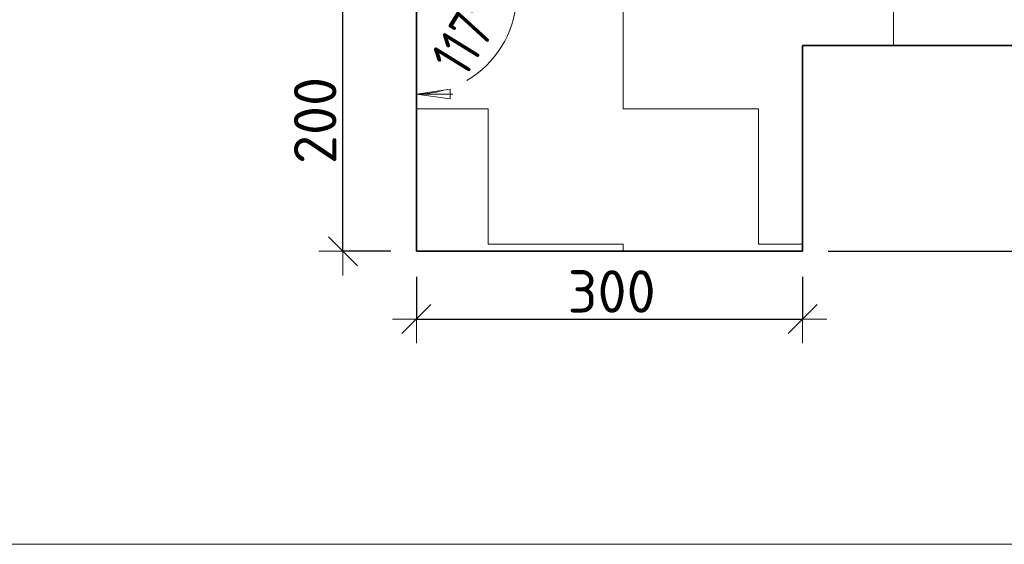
# Model space of a CAD drawing. Header units: metres. Extents: x -38 to 114, y -15 to 21.
# Tile 234 of 244: x 74.291 to 75.056, y 12.472 to 12.879. Entities that reach past the tile are written whole.
import ezdxf

# ---------------------------------------------------------------- set-up
doc = ezdxf.new("R2010")
doc.units = ezdxf.units.M
doc.header["$PDMODE"] = 65
for name, color, linetype, lineweight in [('XR$3$Размерная линия_ общее', 7, 'Continuous', 13), ('XR$4$Размерная линия_ общее', 7, 'Continuous', 13), ('XR$6$Размерная линия_ общее', 7, 'Continuous', 13)]:
    doc.layers.add(name, color=color, linetype=linetype, lineweight=lineweight)
doc.styles.add('ISOCPEUR', font='txt')
doc.dimstyles.new('DIMSTYLE_28', dxfattribs={"dimtxt": 0.033, "dimasz": 0.0375, "dimexe": 0, "dimexo": 0, "dimgap": 0.0165, "dimtad": 2, "dimdec": 0, "dimlfac": 1000, "dimrnd": 5, "dimzin": 12, "dimdsep": 46, "dimtxsty": 'ISOCPEUR', "dimblk1": 'ALL_ML_STRICH', "dimblk2": 'ALL_ML_STRICH', "dimsah": 1, "dimcen": 0, "dimclrd": 7, "dimclre": 256, "dimclrt": 7, "dimadec": 0, "dimazin": 0, "dimtfac": 1, "dimtdec": 0, "dimtix": 1, "dimtmove": 2, "dimatfit": 3, "dimfxl": 0, "dimtzin": 0, "dimlwd": 0, "dimlwe": -3, "dimarcsym": 0})
doc.dimstyles.new('DIMSTYLE_30', dxfattribs={"dimtxt": 0.033, "dimasz": 0.0375, "dimexe": 0, "dimexo": 0, "dimgap": 0.0165, "dimtad": 2, "dimdec": 0, "dimlfac": 1000, "dimrnd": 5, "dimzin": 12, "dimdsep": 46, "dimtxsty": 'ISOCPEUR', "dimblk1": 'ALL_ML_STRICH', "dimblk2": 'ALL_ML_STRICH', "dimsah": 1, "dimcen": 0, "dimclrd": 7, "dimclre": 256, "dimclrt": 7, "dimadec": 0, "dimazin": 0, "dimtfac": 1, "dimtdec": 0, "dimtix": 1, "dimtmove": 2, "dimatfit": 3, "dimfxl": 0, "dimtzin": 0, "dimlwd": 0, "dimlwe": -3, "dimarcsym": 0})
doc.dimstyles.new('DIMSTYLE_8', dxfattribs={"dimtxt": 0.033, "dimasz": 0.0375, "dimexe": 0, "dimexo": 0, "dimgap": 0.0165, "dimtad": 2, "dimdec": 0, "dimlfac": 1000, "dimrnd": 1, "dimzin": 12, "dimdsep": 46, "dimtxsty": 'ISOCPEUR', "dimblk1": 'ALL_ML_STRICH', "dimblk2": 'ALL_ML_STRICH', "dimsah": 1, "dimcen": 0, "dimclrd": 7, "dimclre": 256, "dimclrt": 7, "dimadec": 0, "dimazin": 0, "dimtfac": 1, "dimtdec": 0, "dimtix": 1, "dimtmove": 2, "dimatfit": 3, "dimfxl": 0, "dimtzin": 0, "dimlwd": 0, "dimlwe": -3, "dimarcsym": 0})
pattern_1 = [(0, (0.21, 0.21), (0.105, 0.105), [0.105, -0.105]), (90, (0.21, 0.21), (-0.105, 0.105), [0.105, -0.105])]

# ---------------------------------------------------------------- blocks, each defined once
blk = doc.blocks.new('ALL_ML_STRICH')
at = {"color": 0, "linetype": 'ByBlock', "lineweight": -2}
for p, q in [((0, -0.5), (0, 0.5)), ((-0.3, -0.3), (0.3, 0.3)), ((-1, 0), (0.5, 0))]:
    blk.add_line(p, q, dxfattribs=at)
blk = doc.blocks.new('*D104')
at = {"layer": 'DEFPOINTS', "color": 7, "linetype": 'Continuous', "lineweight": 13, "transparency": 33554687}
for p in [(75.22301, 12.85949), (75.31543, 12.85949), (74.89936, 12.69949)]:
    blk.add_point(p, dxfattribs=at)
at = {"layer": 'XR$3$Размерная линия_ общее', "color": 253, "linetype": 'Continuous', "lineweight": -2, "true_color": 0xa0a0a0, "transparency": 33554687}
for p, q in [((75.24301, 12.85949), (75.31543, 12.85949)), ((74.91936, 12.69949), (75.31543, 12.69949))]:
    blk.add_line(p, q, dxfattribs=at)
at = {"layer": 'XR$3$Размерная линия_ общее', "color": 7, "linetype": 'Continuous', "lineweight": -2, "transparency": 33554687}
blk.add_line((75.31543, 12.85949), (75.31543, 12.69949), dxfattribs=at)
at = {"layer": 'XR$3$Размерная линия_ общее', "color": 7, "linetype": 'Continuous', "lineweight": 13, "transparency": 33554687, "xscale": 0.0375, "yscale": 0.0375, "zscale": 0.0375}
for p, rotation in [((75.31543, 12.85949), 90), ((75.31543, 12.69949), 270)]:
    blk.add_blockref('ALL_ML_STRICH', p, dxfattribs=dict(at, rotation=rotation))
at = {"layer": 'XR$3$Размерная линия_ общее', "color": 7, "linetype": 'Continuous', "lineweight": 13, "transparency": 33554687, "insert": (75.29393, 12.78444), "char_height": 0.033, "width": 0.099, "attachment_point": 5, "rotation": 90, "style": 'ISOCPEUR'}
blk.add_mtext('\\A1;{160}', dxfattribs=at)
blk = doc.blocks.new('*D113')
at = {"layer": 'DEFPOINTS', "color": 7, "linetype": 'Continuous', "lineweight": 13, "transparency": 33554687}
for p in [(74.59936, 12.69949), (74.89936, 12.69949), (74.59936, 12.64675)]:
    blk.add_point(p, dxfattribs=at)
at = {"layer": 'XR$3$Размерная линия_ общее', "color": 253, "linetype": 'Continuous', "lineweight": -2, "true_color": 0xa0a0a0, "transparency": 33554687}
for p, q in [((74.59936, 12.67949), (74.59936, 12.64675)), ((74.89936, 12.67949), (74.89936, 12.64675))]:
    blk.add_line(p, q, dxfattribs=at)
at = {"layer": 'XR$3$Размерная линия_ общее', "color": 7, "linetype": 'Continuous', "lineweight": -2, "transparency": 33554687}
blk.add_line((74.59936, 12.64675), (74.89936, 12.64675), dxfattribs=at)
at = {"layer": 'XR$3$Размерная линия_ общее', "color": 7, "linetype": 'Continuous', "lineweight": 13, "transparency": 33554687, "xscale": 0.0375, "yscale": 0.0375, "zscale": 0.0375, "rotation": 180}
blk.add_blockref('ALL_ML_STRICH', (74.59936, 12.64675), dxfattribs=at)
at = {"layer": 'XR$3$Размерная линия_ общее', "color": 7, "linetype": 'Continuous', "lineweight": 13, "transparency": 33554687, "xscale": 0.0375, "yscale": 0.0375, "zscale": 0.0375}
blk.add_blockref('ALL_ML_STRICH', (74.89936, 12.64675), dxfattribs=at)
at = {"layer": 'XR$3$Размерная линия_ общее', "color": 7, "linetype": 'Continuous', "lineweight": 13, "transparency": 33554687, "insert": (74.75101, 12.66825), "char_height": 0.033, "width": 0.099, "attachment_point": 5, "style": 'ISOCPEUR'}
blk.add_mtext('\\A1;{300}', dxfattribs=at)
blk = doc.blocks.new('*D224')
at = {"layer": 'DEFPOINTS', "color": 7, "linetype": 'Continuous', "lineweight": 13, "transparency": 33554687}
for p in [(74.59936, 12.89949), (74.54217, 12.69949), (74.59936, 12.69949)]:
    blk.add_point(p, dxfattribs=at)
at = {"layer": 'XR$3$Размерная линия_ общее', "color": 253, "linetype": 'Continuous', "lineweight": -2, "true_color": 0xa0a0a0, "transparency": 33554687}
for p, q in [((74.57936, 12.89949), (74.54217, 12.89949)), ((74.57936, 12.69949), (74.54217, 12.69949))]:
    blk.add_line(p, q, dxfattribs=at)
at = {"layer": 'XR$3$Размерная линия_ общее', "color": 7, "linetype": 'Continuous', "lineweight": -2, "transparency": 33554687}
blk.add_line((74.54217, 12.69949), (74.54217, 12.89949), dxfattribs=at)
at = {"layer": 'XR$3$Размерная линия_ общее', "color": 7, "linetype": 'Continuous', "lineweight": 13, "transparency": 33554687, "xscale": 0.0375, "yscale": 0.0375, "zscale": 0.0375}
for p, rotation in [((74.54217, 12.89949), 90), ((74.54217, 12.69949), 270)]:
    blk.add_blockref('ALL_ML_STRICH', p, dxfattribs=dict(at, rotation=rotation))
at = {"layer": 'XR$3$Размерная линия_ общее', "color": 7, "linetype": 'Continuous', "lineweight": 13, "transparency": 33554687, "insert": (74.52067, 12.80114), "char_height": 0.033, "width": 0.099, "attachment_point": 5, "rotation": 90, "style": 'ISOCPEUR'}
blk.add_mtext('\\A1;{200}', dxfattribs=at)
blk = doc.blocks.new('COMPLEX_ANGLEDIM_0')
at = {"color": 7, "linetype": 'Continuous', "lineweight": 13, "transparency": 33554687}
for p, q in [((74.66894, 12.93427), (74.68571, 12.94266)), ((74.66894, 12.93427), (74.65217, 12.92589)), ((74.66894, 12.93427), (74.68403, 12.91247)), ((74.67732, 12.90912), (74.66894, 12.93427)), ((74.66894, 12.93427), (74.68152, 12.90912)), ((74.66894, 12.93427), (74.66894, 12.93427)), ((74.68403, 12.91247), (74.67732, 12.90912)), ((74.59936, 12.82169), (74.59936, 12.84044)), ((74.62561, 12.82544), (74.59936, 12.82169)), ((74.62561, 12.81794), (74.62561, 12.82544)), ((74.59936, 12.82169), (74.62561, 12.81794)), ((74.59936, 12.82169), (74.62749, 12.82169)), ((74.59936, 12.82169), (74.59936, 12.82169)), ((74.59936, 12.82169), (74.59936, 12.80294))]:
    blk.add_line(p, q, dxfattribs=at)
for start, end in [(10.78743, 26.56505), (300.16526, 356.39981), (270, 285.2956)]:
    blk.add_arc((74.59936, 12.89949), 0.07779, start, end, dxfattribs=at)
at = {"color": 7, "linetype": 'Continuous', "lineweight": 13, "transparency": 33554687, "insert": (74.63711, 12.8332), "char_height": 0.033, "width": 0.0889719, "attachment_point": 7, "rotation": 58.28253, "style": 'ISOCPEUR'}
blk.add_mtext('\\W0.79;117%%d', dxfattribs=at)
blk = doc.blocks.new('*D558')
at = {"layer": 'DEFPOINTS', "color": 7, "linetype": 'Continuous', "lineweight": 13, "transparency": 33554687}
for p in [(75.22301, 12.85949), (75.31543, 12.85949), (74.89936, 12.69949)]:
    blk.add_point(p, dxfattribs=at)
at = {"layer": 'XR$4$Размерная линия_ общее', "color": 253, "linetype": 'Continuous', "lineweight": -2, "true_color": 0xa0a0a0, "transparency": 33554687}
for p, q in [((75.24301, 12.85949), (75.31543, 12.85949)), ((74.91936, 12.69949), (75.31543, 12.69949))]:
    blk.add_line(p, q, dxfattribs=at)
at = {"layer": 'XR$4$Размерная линия_ общее', "color": 7, "linetype": 'Continuous', "lineweight": -2, "transparency": 33554687}
blk.add_line((75.31543, 12.85949), (75.31543, 12.69949), dxfattribs=at)
at = {"layer": 'XR$4$Размерная линия_ общее', "color": 7, "linetype": 'Continuous', "lineweight": 13, "transparency": 33554687, "xscale": 0.0375, "yscale": 0.0375, "zscale": 0.0375}
for p, rotation in [((75.31543, 12.85949), 90), ((75.31543, 12.69949), 270)]:
    blk.add_blockref('ALL_ML_STRICH', p, dxfattribs=dict(at, rotation=rotation))
at = {"layer": 'XR$4$Размерная линия_ общее', "color": 7, "linetype": 'Continuous', "lineweight": 13, "transparency": 33554687, "insert": (75.29393, 12.78444), "char_height": 0.033, "width": 0.099, "attachment_point": 5, "rotation": 90, "style": 'ISOCPEUR'}
blk.add_mtext('\\A1;{160}', dxfattribs=at)
blk = doc.blocks.new('*D563')
at = {"layer": 'DEFPOINTS', "color": 7, "linetype": 'Continuous', "lineweight": 13, "transparency": 33554687}
for p in [(74.59936, 12.69949), (74.89936, 12.69949), (74.59936, 12.64675)]:
    blk.add_point(p, dxfattribs=at)
at = {"layer": 'XR$4$Размерная линия_ общее', "color": 253, "linetype": 'Continuous', "lineweight": -2, "true_color": 0xa0a0a0, "transparency": 33554687}
for p, q in [((74.59936, 12.67949), (74.59936, 12.64675)), ((74.89936, 12.67949), (74.89936, 12.64675))]:
    blk.add_line(p, q, dxfattribs=at)
at = {"layer": 'XR$4$Размерная линия_ общее', "color": 7, "linetype": 'Continuous', "lineweight": -2, "transparency": 33554687}
blk.add_line((74.59936, 12.64675), (74.89936, 12.64675), dxfattribs=at)
at = {"layer": 'XR$4$Размерная линия_ общее', "color": 7, "linetype": 'Continuous', "lineweight": 13, "transparency": 33554687, "xscale": 0.0375, "yscale": 0.0375, "zscale": 0.0375, "rotation": 180}
blk.add_blockref('ALL_ML_STRICH', (74.59936, 12.64675), dxfattribs=at)
at = {"layer": 'XR$4$Размерная линия_ общее', "color": 7, "linetype": 'Continuous', "lineweight": 13, "transparency": 33554687, "xscale": 0.0375, "yscale": 0.0375, "zscale": 0.0375}
blk.add_blockref('ALL_ML_STRICH', (74.89936, 12.64675), dxfattribs=at)
at = {"layer": 'XR$4$Размерная линия_ общее', "color": 7, "linetype": 'Continuous', "lineweight": 13, "transparency": 33554687, "insert": (74.75101, 12.66825), "char_height": 0.033, "width": 0.099, "attachment_point": 5, "style": 'ISOCPEUR'}
blk.add_mtext('\\A1;{300}', dxfattribs=at)
blk = doc.blocks.new('*D564')
at = {"layer": 'DEFPOINTS', "color": 7, "linetype": 'Continuous', "lineweight": 13, "transparency": 33554687}
for p in [(74.59936, 12.89949), (74.54217, 12.69949), (74.59936, 12.69949)]:
    blk.add_point(p, dxfattribs=at)
at = {"layer": 'XR$4$Размерная линия_ общее', "color": 253, "linetype": 'Continuous', "lineweight": -2, "true_color": 0xa0a0a0, "transparency": 33554687}
for p, q in [((74.57936, 12.89949), (74.54217, 12.89949)), ((74.57936, 12.69949), (74.54217, 12.69949))]:
    blk.add_line(p, q, dxfattribs=at)
at = {"layer": 'XR$4$Размерная линия_ общее', "color": 7, "linetype": 'Continuous', "lineweight": -2, "transparency": 33554687}
blk.add_line((74.54217, 12.69949), (74.54217, 12.89949), dxfattribs=at)
at = {"layer": 'XR$4$Размерная линия_ общее', "color": 7, "linetype": 'Continuous', "lineweight": 13, "transparency": 33554687, "xscale": 0.0375, "yscale": 0.0375, "zscale": 0.0375}
for p, rotation in [((74.54217, 12.89949), 90), ((74.54217, 12.69949), 270)]:
    blk.add_blockref('ALL_ML_STRICH', p, dxfattribs=dict(at, rotation=rotation))
at = {"layer": 'XR$4$Размерная линия_ общее', "color": 7, "linetype": 'Continuous', "lineweight": 13, "transparency": 33554687, "insert": (74.52067, 12.80114), "char_height": 0.033, "width": 0.099, "attachment_point": 5, "rotation": 90, "style": 'ISOCPEUR'}
blk.add_mtext('\\A1;{200}', dxfattribs=at)
blk = doc.blocks.new('COMPLEX_ANGLEDIM_1')
at = {"color": 7, "linetype": 'Continuous', "lineweight": 13, "transparency": 33554687}
for p, q in [((74.66894, 12.93427), (74.68571, 12.94266)), ((74.66894, 12.93427), (74.65217, 12.92589)), ((74.66894, 12.93427), (74.68403, 12.91247)), ((74.67732, 12.90912), (74.66894, 12.93427)), ((74.66894, 12.93427), (74.68152, 12.90912)), ((74.66894, 12.93427), (74.66894, 12.93427)), ((74.68403, 12.91247), (74.67732, 12.90912)), ((74.59936, 12.82169), (74.59936, 12.84044)), ((74.62561, 12.82544), (74.59936, 12.82169)), ((74.62561, 12.81794), (74.62561, 12.82544)), ((74.59936, 12.82169), (74.62561, 12.81794)), ((74.59936, 12.82169), (74.62749, 12.82169)), ((74.59936, 12.82169), (74.59936, 12.82169)), ((74.59936, 12.82169), (74.59936, 12.80294))]:
    blk.add_line(p, q, dxfattribs=at)
for start, end in [(10.78743, 26.56505), (300.16526, 356.39981), (270, 285.2956)]:
    blk.add_arc((74.59936, 12.89949), 0.07779, start, end, dxfattribs=at)
at = {"color": 7, "linetype": 'Continuous', "lineweight": 13, "transparency": 33554687, "insert": (74.63711, 12.8332), "char_height": 0.033, "width": 0.0889719, "attachment_point": 7, "rotation": 58.28253, "style": 'ISOCPEUR'}
blk.add_mtext('\\W0.79;117%%d', dxfattribs=at)
blk = doc.blocks.new('*D935')
at = {"layer": 'DEFPOINTS', "color": 7, "linetype": 'Continuous', "lineweight": 13, "transparency": 33554687}
for p in [(75.22301, 12.85949), (75.31543, 12.85949), (74.89936, 12.69949)]:
    blk.add_point(p, dxfattribs=at)
at = {"layer": 'XR$6$Размерная линия_ общее', "color": 253, "linetype": 'Continuous', "lineweight": -2, "true_color": 0xa0a0a0, "transparency": 33554687}
for p, q in [((75.24301, 12.85949), (75.31543, 12.85949)), ((74.91936, 12.69949), (75.31543, 12.69949))]:
    blk.add_line(p, q, dxfattribs=at)
at = {"layer": 'XR$6$Размерная линия_ общее', "color": 7, "linetype": 'Continuous', "lineweight": -2, "transparency": 33554687}
blk.add_line((75.31543, 12.85949), (75.31543, 12.69949), dxfattribs=at)
at = {"layer": 'XR$6$Размерная линия_ общее', "color": 7, "linetype": 'Continuous', "lineweight": 13, "transparency": 33554687, "xscale": 0.0375, "yscale": 0.0375, "zscale": 0.0375}
for p, rotation in [((75.31543, 12.85949), 90), ((75.31543, 12.69949), 270)]:
    blk.add_blockref('ALL_ML_STRICH', p, dxfattribs=dict(at, rotation=rotation))
at = {"layer": 'XR$6$Размерная линия_ общее', "color": 7, "linetype": 'Continuous', "lineweight": 13, "transparency": 33554687, "insert": (75.29393, 12.78444), "char_height": 0.033, "width": 0.099, "attachment_point": 5, "rotation": 90, "style": 'ISOCPEUR'}
blk.add_mtext('\\A1;{160}', dxfattribs=at)
blk = doc.blocks.new('*D940')
at = {"layer": 'DEFPOINTS', "color": 7, "linetype": 'Continuous', "lineweight": 13, "transparency": 33554687}
for p in [(74.59936, 12.69949), (74.89936, 12.69949), (74.59936, 12.64675)]:
    blk.add_point(p, dxfattribs=at)
at = {"layer": 'XR$6$Размерная линия_ общее', "color": 253, "linetype": 'Continuous', "lineweight": -2, "true_color": 0xa0a0a0, "transparency": 33554687}
for p, q in [((74.59936, 12.67949), (74.59936, 12.64675)), ((74.89936, 12.67949), (74.89936, 12.64675))]:
    blk.add_line(p, q, dxfattribs=at)
at = {"layer": 'XR$6$Размерная линия_ общее', "color": 7, "linetype": 'Continuous', "lineweight": -2, "transparency": 33554687}
blk.add_line((74.59936, 12.64675), (74.89936, 12.64675), dxfattribs=at)
at = {"layer": 'XR$6$Размерная линия_ общее', "color": 7, "linetype": 'Continuous', "lineweight": 13, "transparency": 33554687, "xscale": 0.0375, "yscale": 0.0375, "zscale": 0.0375, "rotation": 180}
blk.add_blockref('ALL_ML_STRICH', (74.59936, 12.64675), dxfattribs=at)
at = {"layer": 'XR$6$Размерная линия_ общее', "color": 7, "linetype": 'Continuous', "lineweight": 13, "transparency": 33554687, "xscale": 0.0375, "yscale": 0.0375, "zscale": 0.0375}
blk.add_blockref('ALL_ML_STRICH', (74.89936, 12.64675), dxfattribs=at)
at = {"layer": 'XR$6$Размерная линия_ общее', "color": 7, "linetype": 'Continuous', "lineweight": 13, "transparency": 33554687, "insert": (74.75101, 12.66825), "char_height": 0.033, "width": 0.099, "attachment_point": 5, "style": 'ISOCPEUR'}
blk.add_mtext('\\A1;{300}', dxfattribs=at)
blk = doc.blocks.new('*D941')
at = {"layer": 'DEFPOINTS', "color": 7, "linetype": 'Continuous', "lineweight": 13, "transparency": 33554687}
for p in [(74.59936, 12.89949), (74.54217, 12.69949), (74.59936, 12.69949)]:
    blk.add_point(p, dxfattribs=at)
at = {"layer": 'XR$6$Размерная линия_ общее', "color": 253, "linetype": 'Continuous', "lineweight": -2, "true_color": 0xa0a0a0, "transparency": 33554687}
for p, q in [((74.57936, 12.89949), (74.54217, 12.89949)), ((74.57936, 12.69949), (74.54217, 12.69949))]:
    blk.add_line(p, q, dxfattribs=at)
at = {"layer": 'XR$6$Размерная линия_ общее', "color": 7, "linetype": 'Continuous', "lineweight": -2, "transparency": 33554687}
blk.add_line((74.54217, 12.69949), (74.54217, 12.89949), dxfattribs=at)
at = {"layer": 'XR$6$Размерная линия_ общее', "color": 7, "linetype": 'Continuous', "lineweight": 13, "transparency": 33554687, "xscale": 0.0375, "yscale": 0.0375, "zscale": 0.0375}
for p, rotation in [((74.54217, 12.89949), 90), ((74.54217, 12.69949), 270)]:
    blk.add_blockref('ALL_ML_STRICH', p, dxfattribs=dict(at, rotation=rotation))
at = {"layer": 'XR$6$Размерная линия_ общее', "color": 7, "linetype": 'Continuous', "lineweight": 13, "transparency": 33554687, "insert": (74.52067, 12.80114), "char_height": 0.033, "width": 0.099, "attachment_point": 5, "rotation": 90, "style": 'ISOCPEUR'}
blk.add_mtext('\\A1;{200}', dxfattribs=at)
blk = doc.blocks.new('COMPLEX_ANGLEDIM_2')
at = {"color": 7, "linetype": 'Continuous', "lineweight": 13, "transparency": 33554687}
for p, q in [((74.66894, 12.93427), (74.68571, 12.94266)), ((74.66894, 12.93427), (74.65217, 12.92589)), ((74.66894, 12.93427), (74.68403, 12.91247)), ((74.67732, 12.90912), (74.66894, 12.93427)), ((74.66894, 12.93427), (74.68152, 12.90912)), ((74.66894, 12.93427), (74.66894, 12.93427)), ((74.68403, 12.91247), (74.67732, 12.90912)), ((74.59936, 12.82169), (74.59936, 12.84044)), ((74.62561, 12.82544), (74.59936, 12.82169)), ((74.62561, 12.81794), (74.62561, 12.82544)), ((74.59936, 12.82169), (74.62561, 12.81794)), ((74.59936, 12.82169), (74.62749, 12.82169)), ((74.59936, 12.82169), (74.59936, 12.82169)), ((74.59936, 12.82169), (74.59936, 12.80294))]:
    blk.add_line(p, q, dxfattribs=at)
for start, end in [(10.78743, 26.56505), (300.16526, 356.39981), (270, 285.2956)]:
    blk.add_arc((74.59936, 12.89949), 0.07779, start, end, dxfattribs=at)
at = {"color": 7, "linetype": 'Continuous', "lineweight": 13, "transparency": 33554687, "insert": (74.63711, 12.8332), "char_height": 0.033, "width": 0.0889719, "attachment_point": 7, "rotation": 58.28253, "style": 'ISOCPEUR'}
blk.add_mtext('\\W0.79;117%%d', dxfattribs=at)

msp = doc.modelspace()

# ---------------------------------------------------------------- hatches: boundary and pattern name
at = {"linetype": 'Continuous', "lineweight": 13, "transparency": 33554687}
h = msp.add_hatch(dxfattribs=at)
h.set_pattern_fill('____', scale=0.105, style=0, pattern_type=2)
h.set_pattern_definition(pattern_1)
h.paths.add_polyline_path([(74.67936, 12.93949), (74.59936, 12.89949), (74.59936, 12.69949), (74.89936, 12.69949), (74.89936, 12.85949), (75.22301, 12.85949), (75.22301, 13.05949), (74.67936, 13.05949)], flags=0)
h = msp.add_hatch(dxfattribs=at)
h.set_pattern_fill('____', scale=0.105, style=0, pattern_type=2)
h.set_pattern_definition(pattern_1)
h.paths.add_polyline_path([(74.67936, 12.93949), (74.59936, 12.89949), (74.59936, 12.69949), (74.89936, 12.69949), (74.89936, 12.85949), (75.22301, 12.85949), (75.22301, 13.05949), (74.67936, 13.05949)], flags=0)
h = msp.add_hatch(dxfattribs=at)
h.set_pattern_fill('____', scale=0.105, style=0, pattern_type=2)
h.set_pattern_definition(pattern_1)
h.paths.add_polyline_path([(74.67936, 12.93949), (74.59936, 12.89949), (74.59936, 12.69949), (74.89936, 12.69949), (74.89936, 12.85949), (75.22301, 12.85949), (75.22301, 13.05949), (74.67936, 13.05949)], flags=0)

# ---------------------------------------------------------------- linework, layer by layer
at = {"color": 7, "linetype": 'Continuous', "lineweight": 35, "transparency": 33554687}
for p, q in [((74.59936, 12.89949), (74.59936, 12.85949)), ((74.59936, 12.89949), (74.59936, 12.85949)), ((74.59936, 12.89949), (74.59936, 12.85949)), ((74.59936, 12.85949), (74.59936, 12.69949)), ((74.59936, 12.85949), (74.59936, 12.69949)), ((74.59936, 12.85949), (74.59936, 12.69949)), ((74.89936, 12.69949), (74.89936, 12.85949)), ((74.89936, 12.85949), (75.22301, 12.85949)), ((74.89936, 12.69949), (74.89936, 12.85949)), ((74.89936, 12.85949), (75.22301, 12.85949)), ((74.89936, 12.69949), (74.89936, 12.85949)), ((74.89936, 12.85949), (75.22301, 12.85949)), ((74.59936, 12.69949), (74.89936, 12.69949)), ((74.59936, 12.69949), (74.89936, 12.69949)), ((74.59936, 12.69949), (74.89936, 12.69949))]:
    msp.add_line(p, q, dxfattribs=at)
at = {"color": 7, "linetype": 'Continuous', "lineweight": 13, "transparency": 33554687}
msp.add_line((86.41979, 12.47171), (67.91979, 12.47171), dxfattribs=at)

# ---------------------------------------------------------------- block references
for name in ['COMPLEX_ANGLEDIM_0', 'COMPLEX_ANGLEDIM_1', 'COMPLEX_ANGLEDIM_2']:
    msp.add_blockref(name, (0, 0), dxfattribs=at)

# ---------------------------------------------------------------- dimensions: what is measured, and where the dimension line sits
at = {"layer": 'XR$3$Размерная линия_ общее', "color": 7, "linetype": 'Continuous', "lineweight": 13, "transparency": 33554687}
for base, p1, p2, angle, dimstyle, picture, middle in [((74.54217, 12.89949), (74.57936, 12.69949), (74.57936, 12.89949), 90, 'DIMSTYLE_28', '*D224', (74.52067, 12.80114)), ((75.31543, 12.69949), (75.24301, 12.85949), (74.91936, 12.69949), 270, 'DIMSTYLE_8', '*D104', (75.29393, 12.78444))]:
    dim = msp.add_linear_dim(base=base, p1=p1, p2=p2, angle=angle, dimstyle=dimstyle, override={"dimpost": '<>', "dimclrd": 7, "dimclre": 253, "dimclrt": 7, "dimlwd": 0, "dimlwe": 65533}, dxfattribs=at)
    dim.commit()
    dim.dimension.update_dxf_attribs({"geometry": picture, "text_midpoint": middle, "dimtype": 160})
dim = msp.add_linear_dim(base=(74.89936, 12.64675), p1=(74.59936, 12.67949), p2=(74.89936, 12.67949), dimstyle='DIMSTYLE_8', override={"dimpost": '<>', "dimclrd": 7, "dimclre": 253, "dimclrt": 7, "dimlwd": 0, "dimlwe": 65533}, dxfattribs=at)
dim.commit()
dim.dimension.update_dxf_attribs({"geometry": '*D113', "text_midpoint": (74.75101, 12.66825), "dimtype": 160})
at = {"layer": 'XR$4$Размерная линия_ общее', "color": 7, "linetype": 'Continuous', "lineweight": 13, "transparency": 33554687}
for base, p1, p2, angle, dimstyle, picture, middle in [((74.54217, 12.89949), (74.57936, 12.69949), (74.57936, 12.89949), 90, 'DIMSTYLE_30', '*D564', (74.52067, 12.80114)), ((75.31543, 12.69949), (75.24301, 12.85949), (74.91936, 12.69949), 270, 'DIMSTYLE_8', '*D558', (75.29393, 12.78444))]:
    dim = msp.add_linear_dim(base=base, p1=p1, p2=p2, angle=angle, dimstyle=dimstyle, override={"dimpost": '<>', "dimclrd": 7, "dimclre": 253, "dimclrt": 7, "dimlwd": 0, "dimlwe": 65533}, dxfattribs=at)
    dim.commit()
    dim.dimension.update_dxf_attribs({"geometry": picture, "text_midpoint": middle, "dimtype": 160})
dim = msp.add_linear_dim(base=(74.89936, 12.64675), p1=(74.59936, 12.67949), p2=(74.89936, 12.67949), dimstyle='DIMSTYLE_8', override={"dimpost": '<>', "dimclrd": 7, "dimclre": 253, "dimclrt": 7, "dimlwd": 0, "dimlwe": 65533}, dxfattribs=at)
dim.commit()
dim.dimension.update_dxf_attribs({"geometry": '*D563', "text_midpoint": (74.75101, 12.66825), "dimtype": 160})
at = {"layer": 'XR$6$Размерная линия_ общее', "color": 7, "linetype": 'Continuous', "lineweight": 13, "transparency": 33554687}
for base, p1, p2, angle, dimstyle, picture, middle in [((74.54217, 12.89949), (74.57936, 12.69949), (74.57936, 12.89949), 90, 'DIMSTYLE_30', '*D941', (74.52067, 12.80114)), ((75.31543, 12.69949), (75.24301, 12.85949), (74.91936, 12.69949), 270, 'DIMSTYLE_8', '*D935', (75.29393, 12.78444))]:
    dim = msp.add_linear_dim(base=base, p1=p1, p2=p2, angle=angle, dimstyle=dimstyle, override={"dimpost": '<>', "dimclrd": 7, "dimclre": 253, "dimclrt": 7, "dimlwd": 0, "dimlwe": 65533}, dxfattribs=at)
    dim.commit()
    dim.dimension.update_dxf_attribs({"geometry": picture, "text_midpoint": middle, "dimtype": 160})
dim = msp.add_linear_dim(base=(74.89936, 12.64675), p1=(74.59936, 12.67949), p2=(74.89936, 12.67949), dimstyle='DIMSTYLE_8', override={"dimpost": '<>', "dimclrd": 7, "dimclre": 253, "dimclrt": 7, "dimlwd": 0, "dimlwe": 65533}, dxfattribs=at)
dim.commit()
dim.dimension.update_dxf_attribs({"geometry": '*D940', "text_midpoint": (74.75101, 12.66825), "dimtype": 160})

doc.saveas('drawing.dxf')
